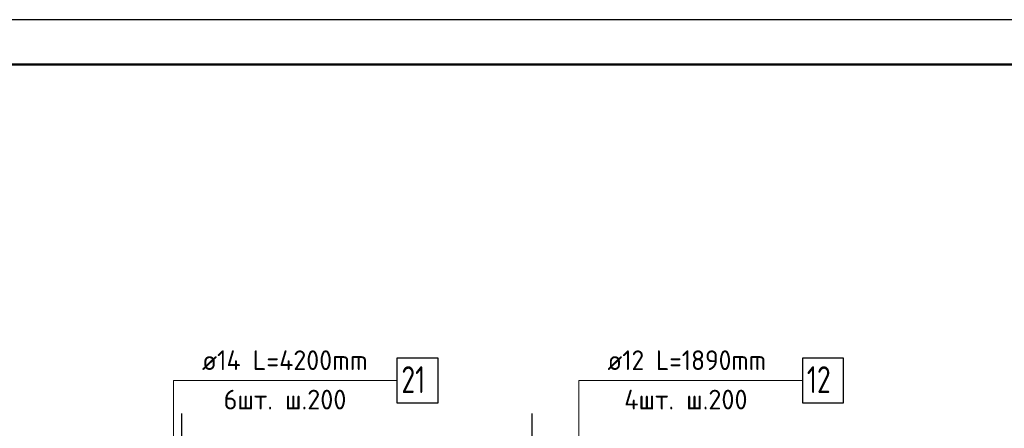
# Model space of a CAD drawing. Header units: millimetres. Extents: x 0 to 61017, y 0 to 42000.
# Tile 17 of 30: x 15912 to 26922, y 37437 to 42000. Entities that reach past the tile are written whole.
import ezdxf

# ---------------------------------------------------------------- set-up
doc = ezdxf.new("R2010")
doc.units = ezdxf.units.MM
doc.linetypes.add('______5', pattern=[1100, 800, -100, 100, -100])
for name, color, linetype, lineweight in [('Standard', 7, 'Continuous', 25), ('ДОП Верх по Х', 7, 'Continuous', 25), ('Оси', 40, '______5', 18), ('Позиционная метка номер позиции', 7, 'Continuous', 13)]:
    doc.layers.add(name, color=color, linetype=linetype, lineweight=lineweight)
doc.styles.add('ISOCPEUR', font='txt')

msp = doc.modelspace()

# ---------------------------------------------------------------- linework, layer by layer
at = {"layer": 'Standard', "color": 7, "linetype": 'Continuous', "lineweight": 13, "transparency": 33554687}
msp.add_lwpolyline([(0, 0), (59400, 0), (59400, 42000), (0, 42000), (0, 0)], close=True, dxfattribs=at)
at = {"layer": 'Standard', "color": 7, "linetype": 'Continuous', "lineweight": -3, "transparency": 33554687}
msp.add_lwpolyline([(0, 42000), (0, 0), (59400, 0), (59400, 42000), (0, 42000)], dxfattribs=at)
at = {"layer": 'Standard', "color": 7, "linetype": 'Continuous', "lineweight": 25, "transparency": 33554687}
msp.add_lwpolyline([(0, 42000), (0, 0), (59400, 0), (59400, 42000), (0, 42000)], dxfattribs=at)
at = {"layer": 'Standard', "color": 7, "linetype": 'Continuous', "lineweight": 18, "transparency": 33554687}
msp.add_lwpolyline([(59400, 42000), (0, 42000), (0, 0), (59400, 0), (59400, 42000)], dxfattribs=at)
at = {"layer": 'Standard', "color": 7, "linetype": 'Continuous', "lineweight": 13, "transparency": 33554687}
msp.add_lwpolyline([(59400, 42000), (0, 42000), (0, 0), (59400, 0), (59400, 42000)], dxfattribs=at)
at = {"layer": 'Standard', "color": 7, "linetype": 'Continuous', "lineweight": 50, "transparency": 33554687}
msp.add_lwpolyline([(2000, 41500), (58900, 41500), (58900, 500), (2000, 500), (2000, 41500)], close=True, dxfattribs=at)
at = {"layer": 'ДОП Верх по Х', "color": 7, "linetype": 'Continuous', "lineweight": 13, "transparency": 33554687}
for p, q in [((17930, 37970), (20060, 37970)), ((22465, 37970), (24507, 37970))]:
    msp.add_line(p, q, dxfattribs=at)
at = {"layer": 'ДОП Верх по Х', "color": 7, "linetype": 'Continuous', "lineweight": 25, "transparency": 33554687}
for points in [[(20130, 37720), (20590, 37720), (20590, 38220), (20130, 38220), (20130, 37720)], [(24665, 37720), (25125, 37720), (25125, 38220), (24665, 38220), (24665, 37720)]]:
    msp.add_lwpolyline(points, dxfattribs=at)
at = {"layer": 'Оси', "color": 8, "linetype": '______5', "lineweight": -3, "transparency": 33554687}
for p, q in [((17720, 37600), (17720, 15970)), ((21640, 37600), (21640, 15970))]:
    msp.add_line(p, q, dxfattribs=at)
at = {"layer": 'Позиционная метка номер позиции', "color": 7, "linetype": 'Continuous', "lineweight": 13, "transparency": 33554687}
for points in [[(17960, 33800), (17630, 34130), (17630, 37970), (20130, 37970)], [(21835, 35000), (22165, 35330), (22165, 37970), (24665, 37970)]]:
    msp.add_lwpolyline(points, dxfattribs=at)

# ---------------------------------------------------------------- texts
at = {"layer": 'ДОП Верх по Х', "color": 7, "linetype": 'Continuous', "lineweight": 13, "transparency": 33554687, "attachment_point": 7, "style": 'ISOCPEUR'}
for s, insert, char_height, width in [('\\W0.96;ø14 L=4200mm ', (17950, 38087), 220, 2194.69), ('\\W0.94;ø12 L=1890mm ', (22485, 38087), 220, 2104.38), ('\\W0.75;21', (20180, 37830), 300, 472.27), ('\\W0.75;12', (24715, 37830), 300, 472.28), ('\\W0.97;6шт. ш.200 ', (18192, 37647), 220, 1712.32), ('\\W0.97;4шт. ш.200 ', (22672, 37647), 220, 1734.41)]:
    msp.add_mtext(s, dxfattribs=dict(at, insert=insert, char_height=char_height, width=width))

doc.saveas('drawing.dxf')
